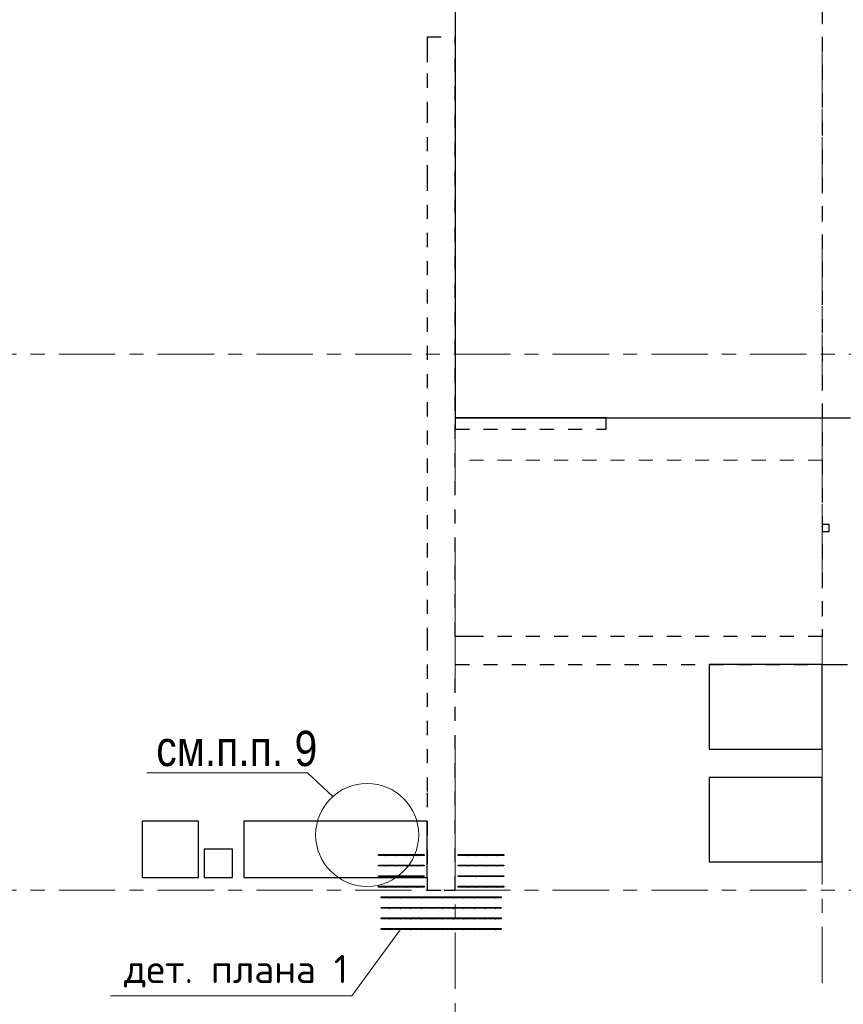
# Model space of a CAD drawing. Header units: metres. Extents: x -38 to 93, y -15 to 21.
# Tile 23 of 195: x 16 to 22, y 8 to 15. Entities that reach past the tile are written whole.
import ezdxf

# ---------------------------------------------------------------- set-up
doc = ezdxf.new("R2010")
doc.units = ezdxf.units.M
for name, pattern in [('______11', [0.5, 0.4, -0.05, 0, -0.05]), ('______2', [0.0405, 0.03, -0.0105]), ('______3', [0.5, 0.4, -0.1]), ('______5', [1.1, 0.8, -0.1, 0.1, -0.1])]:
    doc.linetypes.add(name, pattern=pattern)
for name, color, linetype, lineweight in [('XR$2$Осевая линия (1)', 7, '______5', 13), ('XR$4$Арматурный каркас 01', 4, 'Continuous', 35), ('XR$4$Балка (1)', 7, '______3', 13), ('XR$4$Общий слой (1)_1', 7, 'Continuous', 13), ('XR$4$Перекрытие (1)', 7, 'Continuous', 35), ('XR$4$Текст_ общее_1', 7, 'Continuous', 13), ('XR$4$Фундамент (1)_1', 7, 'Continuous', 35)]:
    doc.layers.add(name, color=color, linetype=linetype, lineweight=lineweight)
doc.layers.add('XR$6$Стена_ бетон несущ.', color=7, linetype='Continuous', lineweight=70, true_color=0xb4b496)
doc.styles.add('ARIAL', font='arial.ttf')
doc.styles.add('ISOCPEUR', font='txt')

msp = doc.modelspace()

# ---------------------------------------------------------------- hatches: boundary and pattern name
at = {"layer": 'XR$4$Арматурный каркас 01', "linetype": 'Continuous', "lineweight": 50, "transparency": 33554687}
for points in [[(18.588, 9.2432), (18.5878, 9.2444), (18.5871, 9.2454), (18.5861, 9.246), (18.585, 9.2462), (18.5839, 9.246), (18.5829, 9.2454), (18.5822, 9.2444), (18.582, 9.2432), (18.5822, 9.2421), (18.5829, 9.2411), (18.5839, 9.2405), (18.585, 9.2402), (18.5861, 9.2405), (18.5871, 9.2411), (18.5878, 9.2421)], [(18.663, 9.2432), (18.6628, 9.2444), (18.6621, 9.2454), (18.6611, 9.246), (18.66, 9.2462), (18.6589, 9.246), (18.6579, 9.2454), (18.6572, 9.2444), (18.657, 9.2432), (18.6572, 9.2421), (18.6579, 9.2411), (18.6589, 9.2405), (18.66, 9.2402), (18.6611, 9.2405), (18.6621, 9.2411), (18.6628, 9.2421)], [(18.738, 9.2432), (18.7378, 9.2444), (18.7371, 9.2454), (18.7361, 9.246), (18.735, 9.2462), (18.7339, 9.246), (18.7329, 9.2454), (18.7322, 9.2444), (18.732, 9.2432), (18.7322, 9.2421), (18.7329, 9.2411), (18.7339, 9.2405), (18.735, 9.2402), (18.7361, 9.2405), (18.7371, 9.2411), (18.7378, 9.2421)], [(18.813, 9.2432), (18.8128, 9.2444), (18.8121, 9.2454), (18.8111, 9.246), (18.81, 9.2462), (18.8089, 9.246), (18.8079, 9.2454), (18.8072, 9.2444), (18.807, 9.2432), (18.8072, 9.2421), (18.8079, 9.2411), (18.8089, 9.2405), (18.81, 9.2402), (18.8111, 9.2405), (18.8121, 9.2411), (18.8128, 9.2421)], [(19.173, 9.2432), (19.1728, 9.2444), (19.1721, 9.2454), (19.1711, 9.246), (19.17, 9.2462), (19.1689, 9.246), (19.1679, 9.2454), (19.1672, 9.2444), (19.167, 9.2432), (19.1672, 9.2421), (19.1679, 9.2411), (19.1689, 9.2405), (19.17, 9.2402), (19.1711, 9.2405), (19.1721, 9.2411), (19.1728, 9.2421)], [(19.228, 9.2432), (19.2278, 9.2444), (19.2271, 9.2454), (19.2261, 9.246), (19.225, 9.2462), (19.2239, 9.246), (19.2229, 9.2454), (19.2222, 9.2444), (19.222, 9.2432), (19.2222, 9.2421), (19.2229, 9.2411), (19.2239, 9.2405), (19.225, 9.2402), (19.2261, 9.2405), (19.2271, 9.2411), (19.2278, 9.2421)], [(19.303, 9.2432), (19.3028, 9.2444), (19.3021, 9.2454), (19.3011, 9.246), (19.3, 9.2462), (19.2989, 9.246), (19.2979, 9.2454), (19.2972, 9.2444), (19.297, 9.2432), (19.2972, 9.2421), (19.2979, 9.2411), (19.2989, 9.2405), (19.3, 9.2402), (19.3011, 9.2405), (19.3021, 9.2411), (19.3028, 9.2421)], [(19.378, 9.2432), (19.3778, 9.2444), (19.3771, 9.2454), (19.3761, 9.246), (19.375, 9.2462), (19.3739, 9.246), (19.3729, 9.2454), (19.3722, 9.2444), (19.372, 9.2432), (19.3722, 9.2421), (19.3729, 9.2411), (19.3739, 9.2405), (19.375, 9.2402), (19.3761, 9.2405), (19.3771, 9.2411), (19.3778, 9.2421)], [(18.588, 9.1682), (18.5878, 9.1694), (18.5871, 9.1704), (18.5861, 9.171), (18.585, 9.1712), (18.5839, 9.171), (18.5829, 9.1704), (18.5822, 9.1694), (18.582, 9.1682), (18.5822, 9.1671), (18.5829, 9.1661), (18.5839, 9.1655), (18.585, 9.1652), (18.5861, 9.1655), (18.5871, 9.1661), (18.5878, 9.1671)], [(18.663, 9.1682), (18.6628, 9.1694), (18.6621, 9.1704), (18.6611, 9.171), (18.66, 9.1712), (18.6589, 9.171), (18.6579, 9.1704), (18.6572, 9.1694), (18.657, 9.1682), (18.6572, 9.1671), (18.6579, 9.1661), (18.6589, 9.1655), (18.66, 9.1652), (18.6611, 9.1655), (18.6621, 9.1661), (18.6628, 9.1671)], [(18.738, 9.1682), (18.7378, 9.1694), (18.7371, 9.1704), (18.7361, 9.171), (18.735, 9.1712), (18.7339, 9.171), (18.7329, 9.1704), (18.7322, 9.1694), (18.732, 9.1682), (18.7322, 9.1671), (18.7329, 9.1661), (18.7339, 9.1655), (18.735, 9.1652), (18.7361, 9.1655), (18.7371, 9.1661), (18.7378, 9.1671)], [(18.813, 9.1682), (18.8128, 9.1694), (18.8121, 9.1704), (18.8111, 9.171), (18.81, 9.1712), (18.8089, 9.171), (18.8079, 9.1704), (18.8072, 9.1694), (18.807, 9.1682), (18.8072, 9.1671), (18.8079, 9.1661), (18.8089, 9.1655), (18.81, 9.1652), (18.8111, 9.1655), (18.8121, 9.1661), (18.8128, 9.1671)], [(19.173, 9.1682), (19.1728, 9.1694), (19.1721, 9.1704), (19.1711, 9.171), (19.17, 9.1712), (19.1689, 9.171), (19.1679, 9.1704), (19.1672, 9.1694), (19.167, 9.1682), (19.1672, 9.1671), (19.1679, 9.1661), (19.1689, 9.1655), (19.17, 9.1652), (19.1711, 9.1655), (19.1721, 9.1661), (19.1728, 9.1671)], [(19.228, 9.1682), (19.2278, 9.1694), (19.2271, 9.1704), (19.2261, 9.171), (19.225, 9.1712), (19.2239, 9.171), (19.2229, 9.1704), (19.2222, 9.1694), (19.222, 9.1682), (19.2222, 9.1671), (19.2229, 9.1661), (19.2239, 9.1655), (19.225, 9.1652), (19.2261, 9.1655), (19.2271, 9.1661), (19.2278, 9.1671)], [(19.303, 9.1682), (19.3028, 9.1694), (19.3021, 9.1704), (19.3011, 9.171), (19.3, 9.1712), (19.2989, 9.171), (19.2979, 9.1704), (19.2972, 9.1694), (19.297, 9.1682), (19.2972, 9.1671), (19.2979, 9.1661), (19.2989, 9.1655), (19.3, 9.1652), (19.3011, 9.1655), (19.3021, 9.1661), (19.3028, 9.1671)], [(19.378, 9.1682), (19.3778, 9.1694), (19.3771, 9.1704), (19.3761, 9.171), (19.375, 9.1712), (19.3739, 9.171), (19.3729, 9.1704), (19.3722, 9.1694), (19.372, 9.1682), (19.3722, 9.1671), (19.3729, 9.1661), (19.3739, 9.1655), (19.375, 9.1652), (19.3761, 9.1655), (19.3771, 9.1661), (19.3778, 9.1671)], [(18.588, 9.0932), (18.5878, 9.0944), (18.5871, 9.0954), (18.5861, 9.096), (18.585, 9.0962), (18.5839, 9.096), (18.5829, 9.0954), (18.5822, 9.0944), (18.582, 9.0932), (18.5822, 9.0921), (18.5829, 9.0911), (18.5839, 9.0905), (18.585, 9.0902), (18.5861, 9.0905), (18.5871, 9.0911), (18.5878, 9.0921)], [(18.663, 9.0932), (18.6628, 9.0944), (18.6621, 9.0954), (18.6611, 9.096), (18.66, 9.0962), (18.6589, 9.096), (18.6579, 9.0954), (18.6572, 9.0944), (18.657, 9.0932), (18.6572, 9.0921), (18.6579, 9.0911), (18.6589, 9.0905), (18.66, 9.0902), (18.6611, 9.0905), (18.6621, 9.0911), (18.6628, 9.0921)], [(18.738, 9.0932), (18.7378, 9.0944), (18.7371, 9.0954), (18.7361, 9.096), (18.735, 9.0962), (18.7339, 9.096), (18.7329, 9.0954), (18.7322, 9.0944), (18.732, 9.0932), (18.7322, 9.0921), (18.7329, 9.0911), (18.7339, 9.0905), (18.735, 9.0902), (18.7361, 9.0905), (18.7371, 9.0911), (18.7378, 9.0921)], [(18.813, 9.0932), (18.8128, 9.0944), (18.8121, 9.0954), (18.8111, 9.096), (18.81, 9.0962), (18.8089, 9.096), (18.8079, 9.0954), (18.8072, 9.0944), (18.807, 9.0932), (18.8072, 9.0921), (18.8079, 9.0911), (18.8089, 9.0905), (18.81, 9.0902), (18.8111, 9.0905), (18.8121, 9.0911), (18.8128, 9.0921)], [(19.173, 9.0932), (19.1728, 9.0944), (19.1721, 9.0954), (19.1711, 9.096), (19.17, 9.0962), (19.1689, 9.096), (19.1679, 9.0954), (19.1672, 9.0944), (19.167, 9.0932), (19.1672, 9.0921), (19.1679, 9.0911), (19.1689, 9.0905), (19.17, 9.0902), (19.1711, 9.0905), (19.1721, 9.0911), (19.1728, 9.0921)], [(19.228, 9.0932), (19.2278, 9.0944), (19.2271, 9.0954), (19.2261, 9.096), (19.225, 9.0962), (19.2239, 9.096), (19.2229, 9.0954), (19.2222, 9.0944), (19.222, 9.0932), (19.2222, 9.0921), (19.2229, 9.0911), (19.2239, 9.0905), (19.225, 9.0902), (19.2261, 9.0905), (19.2271, 9.0911), (19.2278, 9.0921)], [(19.303, 9.0932), (19.3028, 9.0944), (19.3021, 9.0954), (19.3011, 9.096), (19.3, 9.0962), (19.2989, 9.096), (19.2979, 9.0954), (19.2972, 9.0944), (19.297, 9.0932), (19.2972, 9.0921), (19.2979, 9.0911), (19.2989, 9.0905), (19.3, 9.0902), (19.3011, 9.0905), (19.3021, 9.0911), (19.3028, 9.0921)], [(19.378, 9.0932), (19.3778, 9.0944), (19.3771, 9.0954), (19.3761, 9.096), (19.375, 9.0962), (19.3739, 9.096), (19.3729, 9.0954), (19.3722, 9.0944), (19.372, 9.0932), (19.3722, 9.0921), (19.3729, 9.0911), (19.3739, 9.0905), (19.375, 9.0902), (19.3761, 9.0905), (19.3771, 9.0911), (19.3778, 9.0921)], [(18.588, 9.0182), (18.5878, 9.0194), (18.5871, 9.0204), (18.5861, 9.021), (18.585, 9.0212), (18.5839, 9.021), (18.5829, 9.0204), (18.5822, 9.0194), (18.582, 9.0182), (18.5822, 9.0171), (18.5829, 9.0161), (18.5839, 9.0155), (18.585, 9.0152), (18.5861, 9.0155), (18.5871, 9.0161), (18.5878, 9.0171)], [(18.663, 9.0182), (18.6628, 9.0194), (18.6621, 9.0204), (18.6611, 9.021), (18.66, 9.0212), (18.6589, 9.021), (18.6579, 9.0204), (18.6572, 9.0194), (18.657, 9.0182), (18.6572, 9.0171), (18.6579, 9.0161), (18.6589, 9.0155), (18.66, 9.0152), (18.6611, 9.0155), (18.6621, 9.0161), (18.6628, 9.0171)], [(18.738, 9.0182), (18.7378, 9.0194), (18.7371, 9.0204), (18.7361, 9.021), (18.735, 9.0212), (18.7339, 9.021), (18.7329, 9.0204), (18.7322, 9.0194), (18.732, 9.0182), (18.7322, 9.0171), (18.7329, 9.0161), (18.7339, 9.0155), (18.735, 9.0152), (18.7361, 9.0155), (18.7371, 9.0161), (18.7378, 9.0171)], [(18.813, 9.0182), (18.8128, 9.0194), (18.8121, 9.0204), (18.8111, 9.021), (18.81, 9.0212), (18.8089, 9.021), (18.8079, 9.0204), (18.8072, 9.0194), (18.807, 9.0182), (18.8072, 9.0171), (18.8079, 9.0161), (18.8089, 9.0155), (18.81, 9.0152), (18.8111, 9.0155), (18.8121, 9.0161), (18.8128, 9.0171)], [(19.173, 9.0182), (19.1728, 9.0194), (19.1721, 9.0204), (19.1711, 9.021), (19.17, 9.0212), (19.1689, 9.021), (19.1679, 9.0204), (19.1672, 9.0194), (19.167, 9.0182), (19.1672, 9.0171), (19.1679, 9.0161), (19.1689, 9.0155), (19.17, 9.0152), (19.1711, 9.0155), (19.1721, 9.0161), (19.1728, 9.0171)], [(19.228, 9.0182), (19.2278, 9.0194), (19.2271, 9.0204), (19.2261, 9.021), (19.225, 9.0212), (19.2239, 9.021), (19.2229, 9.0204), (19.2222, 9.0194), (19.222, 9.0182), (19.2222, 9.0171), (19.2229, 9.0161), (19.2239, 9.0155), (19.225, 9.0152), (19.2261, 9.0155), (19.2271, 9.0161), (19.2278, 9.0171)], [(19.303, 9.0182), (19.3028, 9.0194), (19.3021, 9.0204), (19.3011, 9.021), (19.3, 9.0212), (19.2989, 9.021), (19.2979, 9.0204), (19.2972, 9.0194), (19.297, 9.0182), (19.2972, 9.0171), (19.2979, 9.0161), (19.2989, 9.0155), (19.3, 9.0152), (19.3011, 9.0155), (19.3021, 9.0161), (19.3028, 9.0171)], [(19.378, 9.0182), (19.3778, 9.0194), (19.3771, 9.0204), (19.3761, 9.021), (19.375, 9.0212), (19.3739, 9.021), (19.3729, 9.0204), (19.3722, 9.0194), (19.372, 9.0182), (19.3722, 9.0171), (19.3729, 9.0161), (19.3739, 9.0155), (19.375, 9.0152), (19.3761, 9.0155), (19.3771, 9.0161), (19.3778, 9.0171)], [(18.618, 8.9432), (18.6178, 8.9444), (18.6171, 8.9454), (18.6161, 8.946), (18.615, 8.9462), (18.6139, 8.946), (18.6129, 8.9454), (18.6122, 8.9444), (18.612, 8.9432), (18.6122, 8.9421), (18.6129, 8.9411), (18.6139, 8.9405), (18.615, 8.9402), (18.6161, 8.9405), (18.6171, 8.9411), (18.6178, 8.9421)], [(18.693, 8.9432), (18.6928, 8.9444), (18.6921, 8.9454), (18.6911, 8.946), (18.69, 8.9462), (18.6889, 8.946), (18.6879, 8.9454), (18.6872, 8.9444), (18.687, 8.9432), (18.6872, 8.9421), (18.6879, 8.9411), (18.6889, 8.9405), (18.69, 8.9402), (18.6911, 8.9405), (18.6921, 8.9411), (18.6928, 8.9421)], [(18.768, 8.9432), (18.7678, 8.9444), (18.7671, 8.9454), (18.7661, 8.946), (18.765, 8.9462), (18.7639, 8.946), (18.7629, 8.9454), (18.7622, 8.9444), (18.762, 8.9432), (18.7622, 8.9421), (18.7629, 8.9411), (18.7639, 8.9405), (18.765, 8.9402), (18.7661, 8.9405), (18.7671, 8.9411), (18.7678, 8.9421)], [(18.843, 8.9432), (18.8428, 8.9444), (18.8421, 8.9454), (18.8411, 8.946), (18.84, 8.9462), (18.8389, 8.946), (18.8379, 8.9454), (18.8372, 8.9444), (18.837, 8.9432), (18.8372, 8.9421), (18.8379, 8.9411), (18.8389, 8.9405), (18.84, 8.9402), (18.8411, 8.9405), (18.8421, 8.9411), (18.8428, 8.9421)], [(18.918, 8.9432), (18.9178, 8.9444), (18.9171, 8.9454), (18.9161, 8.946), (18.915, 8.9462), (18.9139, 8.946), (18.9129, 8.9454), (18.9122, 8.9444), (18.912, 8.9432), (18.9122, 8.9421), (18.9129, 8.9411), (18.9139, 8.9405), (18.915, 8.9402), (18.9161, 8.9405), (18.9171, 8.9411), (18.9178, 8.9421)], [(18.993, 8.9432), (18.9928, 8.9444), (18.9921, 8.9454), (18.9911, 8.946), (18.99, 8.9462), (18.9889, 8.946), (18.9879, 8.9454), (18.9872, 8.9444), (18.987, 8.9432), (18.9872, 8.9421), (18.9879, 8.9411), (18.9889, 8.9405), (18.99, 8.9402), (18.9911, 8.9405), (18.9921, 8.9411), (18.9928, 8.9421)], [(19.068, 8.9432), (19.0678, 8.9444), (19.0671, 8.9454), (19.0661, 8.946), (19.065, 8.9462), (19.0639, 8.946), (19.0629, 8.9454), (19.0622, 8.9444), (19.062, 8.9432), (19.0622, 8.9421), (19.0629, 8.9411), (19.0639, 8.9405), (19.065, 8.9402), (19.0661, 8.9405), (19.0671, 8.9411), (19.0678, 8.9421)], [(19.143, 8.9432), (19.1428, 8.9444), (19.1421, 8.9454), (19.1411, 8.946), (19.14, 8.9462), (19.1389, 8.946), (19.1379, 8.9454), (19.1372, 8.9444), (19.137, 8.9432), (19.1372, 8.9421), (19.1379, 8.9411), (19.1389, 8.9405), (19.14, 8.9402), (19.1411, 8.9405), (19.1421, 8.9411), (19.1428, 8.9421)], [(19.218, 8.9432), (19.2178, 8.9444), (19.2171, 8.9454), (19.2161, 8.946), (19.215, 8.9462), (19.2139, 8.946), (19.2129, 8.9454), (19.2122, 8.9444), (19.212, 8.9432), (19.2122, 8.9421), (19.2129, 8.9411), (19.2139, 8.9405), (19.215, 8.9402), (19.2161, 8.9405), (19.2171, 8.9411), (19.2178, 8.9421)], [(19.293, 8.9432), (19.2928, 8.9444), (19.2921, 8.9454), (19.2911, 8.946), (19.29, 8.9462), (19.2889, 8.946), (19.2879, 8.9454), (19.2872, 8.9444), (19.287, 8.9432), (19.2872, 8.9421), (19.2879, 8.9411), (19.2889, 8.9405), (19.29, 8.9402), (19.2911, 8.9405), (19.2921, 8.9411), (19.2928, 8.9421)], [(19.368, 8.9432), (19.3678, 8.9444), (19.3671, 8.9454), (19.3661, 8.946), (19.365, 8.9462), (19.3639, 8.946), (19.3629, 8.9454), (19.3622, 8.9444), (19.362, 8.9432), (19.3622, 8.9421), (19.3629, 8.9411), (19.3639, 8.9405), (19.365, 8.9402), (19.3661, 8.9405), (19.3671, 8.9411), (19.3678, 8.9421)], [(18.618, 8.8682), (18.6178, 8.8694), (18.6171, 8.8704), (18.6161, 8.871), (18.615, 8.8712), (18.6139, 8.871), (18.6129, 8.8704), (18.6122, 8.8694), (18.612, 8.8682), (18.6122, 8.8671), (18.6129, 8.8661), (18.6139, 8.8655), (18.615, 8.8652), (18.6161, 8.8655), (18.6171, 8.8661), (18.6178, 8.8671)], [(18.693, 8.8682), (18.6928, 8.8694), (18.6921, 8.8704), (18.6911, 8.871), (18.69, 8.8712), (18.6889, 8.871), (18.6879, 8.8704), (18.6872, 8.8694), (18.687, 8.8682), (18.6872, 8.8671), (18.6879, 8.8661), (18.6889, 8.8655), (18.69, 8.8652), (18.6911, 8.8655), (18.6921, 8.8661), (18.6928, 8.8671)], [(18.768, 8.8682), (18.7678, 8.8694), (18.7671, 8.8704), (18.7661, 8.871), (18.765, 8.8712), (18.7639, 8.871), (18.7629, 8.8704), (18.7622, 8.8694), (18.762, 8.8682), (18.7622, 8.8671), (18.7629, 8.8661), (18.7639, 8.8655), (18.765, 8.8652), (18.7661, 8.8655), (18.7671, 8.8661), (18.7678, 8.8671)], [(18.843, 8.8682), (18.8428, 8.8694), (18.8421, 8.8704), (18.8411, 8.871), (18.84, 8.8712), (18.8389, 8.871), (18.8379, 8.8704), (18.8372, 8.8694), (18.837, 8.8682), (18.8372, 8.8671), (18.8379, 8.8661), (18.8389, 8.8655), (18.84, 8.8652), (18.8411, 8.8655), (18.8421, 8.8661), (18.8428, 8.8671)], [(18.918, 8.8682), (18.9178, 8.8694), (18.9171, 8.8704), (18.9161, 8.871), (18.915, 8.8712), (18.9139, 8.871), (18.9129, 8.8704), (18.9122, 8.8694), (18.912, 8.8682), (18.9122, 8.8671), (18.9129, 8.8661), (18.9139, 8.8655), (18.915, 8.8652), (18.9161, 8.8655), (18.9171, 8.8661), (18.9178, 8.8671)], [(18.993, 8.8682), (18.9928, 8.8694), (18.9921, 8.8704), (18.9911, 8.871), (18.99, 8.8712), (18.9889, 8.871), (18.9879, 8.8704), (18.9872, 8.8694), (18.987, 8.8682), (18.9872, 8.8671), (18.9879, 8.8661), (18.9889, 8.8655), (18.99, 8.8652), (18.9911, 8.8655), (18.9921, 8.8661), (18.9928, 8.8671)], [(19.068, 8.8682), (19.0678, 8.8694), (19.0671, 8.8704), (19.0661, 8.871), (19.065, 8.8712), (19.0639, 8.871), (19.0629, 8.8704), (19.0622, 8.8694), (19.062, 8.8682), (19.0622, 8.8671), (19.0629, 8.8661), (19.0639, 8.8655), (19.065, 8.8652), (19.0661, 8.8655), (19.0671, 8.8661), (19.0678, 8.8671)], [(19.143, 8.8682), (19.1428, 8.8694), (19.1421, 8.8704), (19.1411, 8.871), (19.14, 8.8712), (19.1389, 8.871), (19.1379, 8.8704), (19.1372, 8.8694), (19.137, 8.8682), (19.1372, 8.8671), (19.1379, 8.8661), (19.1389, 8.8655), (19.14, 8.8652), (19.1411, 8.8655), (19.1421, 8.8661), (19.1428, 8.8671)], [(19.218, 8.8682), (19.2178, 8.8694), (19.2171, 8.8704), (19.2161, 8.871), (19.215, 8.8712), (19.2139, 8.871), (19.2129, 8.8704), (19.2122, 8.8694), (19.212, 8.8682), (19.2122, 8.8671), (19.2129, 8.8661), (19.2139, 8.8655), (19.215, 8.8652), (19.2161, 8.8655), (19.2171, 8.8661), (19.2178, 8.8671)], [(19.293, 8.8682), (19.2928, 8.8694), (19.2921, 8.8704), (19.2911, 8.871), (19.29, 8.8712), (19.2889, 8.871), (19.2879, 8.8704), (19.2872, 8.8694), (19.287, 8.8682), (19.2872, 8.8671), (19.2879, 8.8661), (19.2889, 8.8655), (19.29, 8.8652), (19.2911, 8.8655), (19.2921, 8.8661), (19.2928, 8.8671)], [(19.368, 8.8682), (19.3678, 8.8694), (19.3671, 8.8704), (19.3661, 8.871), (19.365, 8.8712), (19.3639, 8.871), (19.3629, 8.8704), (19.3622, 8.8694), (19.362, 8.8682), (19.3622, 8.8671), (19.3629, 8.8661), (19.3639, 8.8655), (19.365, 8.8652), (19.3661, 8.8655), (19.3671, 8.8661), (19.3678, 8.8671)], [(18.618, 8.7932), (18.6178, 8.7944), (18.6171, 8.7954), (18.6161, 8.796), (18.615, 8.7962), (18.6139, 8.796), (18.6129, 8.7954), (18.6122, 8.7944), (18.612, 8.7932), (18.6122, 8.7921), (18.6129, 8.7911), (18.6139, 8.7905), (18.615, 8.7902), (18.6161, 8.7905), (18.6171, 8.7911), (18.6178, 8.7921)], [(18.693, 8.7932), (18.6928, 8.7944), (18.6921, 8.7954), (18.6911, 8.796), (18.69, 8.7962), (18.6889, 8.796), (18.6879, 8.7954), (18.6872, 8.7944), (18.687, 8.7932), (18.6872, 8.7921), (18.6879, 8.7911), (18.6889, 8.7905), (18.69, 8.7902), (18.6911, 8.7905), (18.6921, 8.7911), (18.6928, 8.7921)], [(18.768, 8.7932), (18.7678, 8.7944), (18.7671, 8.7954), (18.7661, 8.796), (18.765, 8.7962), (18.7639, 8.796), (18.7629, 8.7954), (18.7622, 8.7944), (18.762, 8.7932), (18.7622, 8.7921), (18.7629, 8.7911), (18.7639, 8.7905), (18.765, 8.7902), (18.7661, 8.7905), (18.7671, 8.7911), (18.7678, 8.7921)], [(18.843, 8.7932), (18.8428, 8.7944), (18.8421, 8.7954), (18.8411, 8.796), (18.84, 8.7962), (18.8389, 8.796), (18.8379, 8.7954), (18.8372, 8.7944), (18.837, 8.7932), (18.8372, 8.7921), (18.8379, 8.7911), (18.8389, 8.7905), (18.84, 8.7902), (18.8411, 8.7905), (18.8421, 8.7911), (18.8428, 8.7921)], [(18.918, 8.7932), (18.9178, 8.7944), (18.9171, 8.7954), (18.9161, 8.796), (18.915, 8.7962), (18.9139, 8.796), (18.9129, 8.7954), (18.9122, 8.7944), (18.912, 8.7932), (18.9122, 8.7921), (18.9129, 8.7911), (18.9139, 8.7905), (18.915, 8.7902), (18.9161, 8.7905), (18.9171, 8.7911), (18.9178, 8.7921)], [(18.993, 8.7932), (18.9928, 8.7944), (18.9921, 8.7954), (18.9911, 8.796), (18.99, 8.7962), (18.9889, 8.796), (18.9879, 8.7954), (18.9872, 8.7944), (18.987, 8.7932), (18.9872, 8.7921), (18.9879, 8.7911), (18.9889, 8.7905), (18.99, 8.7902), (18.9911, 8.7905), (18.9921, 8.7911), (18.9928, 8.7921)], [(19.068, 8.7932), (19.0678, 8.7944), (19.0671, 8.7954), (19.0661, 8.796), (19.065, 8.7962), (19.0639, 8.796), (19.0629, 8.7954), (19.0622, 8.7944), (19.062, 8.7932), (19.0622, 8.7921), (19.0629, 8.7911), (19.0639, 8.7905), (19.065, 8.7902), (19.0661, 8.7905), (19.0671, 8.7911), (19.0678, 8.7921)], [(19.143, 8.7932), (19.1428, 8.7944), (19.1421, 8.7954), (19.1411, 8.796), (19.14, 8.7962), (19.1389, 8.796), (19.1379, 8.7954), (19.1372, 8.7944), (19.137, 8.7932), (19.1372, 8.7921), (19.1379, 8.7911), (19.1389, 8.7905), (19.14, 8.7902), (19.1411, 8.7905), (19.1421, 8.7911), (19.1428, 8.7921)], [(19.218, 8.7932), (19.2178, 8.7944), (19.2171, 8.7954), (19.2161, 8.796), (19.215, 8.7962), (19.2139, 8.796), (19.2129, 8.7954), (19.2122, 8.7944), (19.212, 8.7932), (19.2122, 8.7921), (19.2129, 8.7911), (19.2139, 8.7905), (19.215, 8.7902), (19.2161, 8.7905), (19.2171, 8.7911), (19.2178, 8.7921)], [(19.293, 8.7932), (19.2928, 8.7944), (19.2921, 8.7954), (19.2911, 8.796), (19.29, 8.7962), (19.2889, 8.796), (19.2879, 8.7954), (19.2872, 8.7944), (19.287, 8.7932), (19.2872, 8.7921), (19.2879, 8.7911), (19.2889, 8.7905), (19.29, 8.7902), (19.2911, 8.7905), (19.2921, 8.7911), (19.2928, 8.7921)], [(19.368, 8.7932), (19.3678, 8.7944), (19.3671, 8.7954), (19.3661, 8.796), (19.365, 8.7962), (19.3639, 8.796), (19.3629, 8.7954), (19.3622, 8.7944), (19.362, 8.7932), (19.3622, 8.7921), (19.3629, 8.7911), (19.3639, 8.7905), (19.365, 8.7902), (19.3661, 8.7905), (19.3671, 8.7911), (19.3678, 8.7921)], [(18.618, 8.7182), (18.6178, 8.7194), (18.6171, 8.7204), (18.6161, 8.721), (18.615, 8.7212), (18.6139, 8.721), (18.6129, 8.7204), (18.6122, 8.7194), (18.612, 8.7182), (18.6122, 8.7171), (18.6129, 8.7161), (18.6139, 8.7155), (18.615, 8.7152), (18.6161, 8.7155), (18.6171, 8.7161), (18.6178, 8.7171)], [(18.693, 8.7182), (18.6928, 8.7194), (18.6921, 8.7204), (18.6911, 8.721), (18.69, 8.7212), (18.6889, 8.721), (18.6879, 8.7204), (18.6872, 8.7194), (18.687, 8.7182), (18.6872, 8.7171), (18.6879, 8.7161), (18.6889, 8.7155), (18.69, 8.7152), (18.6911, 8.7155), (18.6921, 8.7161), (18.6928, 8.7171)], [(18.768, 8.7182), (18.7678, 8.7194), (18.7671, 8.7204), (18.7661, 8.721), (18.765, 8.7212), (18.7639, 8.721), (18.7629, 8.7204), (18.7622, 8.7194), (18.762, 8.7182), (18.7622, 8.7171), (18.7629, 8.7161), (18.7639, 8.7155), (18.765, 8.7152), (18.7661, 8.7155), (18.7671, 8.7161), (18.7678, 8.7171)], [(18.843, 8.7182), (18.8428, 8.7194), (18.8421, 8.7204), (18.8411, 8.721), (18.84, 8.7212), (18.8389, 8.721), (18.8379, 8.7204), (18.8372, 8.7194), (18.837, 8.7182), (18.8372, 8.7171), (18.8379, 8.7161), (18.8389, 8.7155), (18.84, 8.7152), (18.8411, 8.7155), (18.8421, 8.7161), (18.8428, 8.7171)], [(18.918, 8.7182), (18.9178, 8.7194), (18.9171, 8.7204), (18.9161, 8.721), (18.915, 8.7212), (18.9139, 8.721), (18.9129, 8.7204), (18.9122, 8.7194), (18.912, 8.7182), (18.9122, 8.7171), (18.9129, 8.7161), (18.9139, 8.7155), (18.915, 8.7152), (18.9161, 8.7155), (18.9171, 8.7161), (18.9178, 8.7171)], [(18.993, 8.7182), (18.9928, 8.7194), (18.9921, 8.7204), (18.9911, 8.721), (18.99, 8.7212), (18.9889, 8.721), (18.9879, 8.7204), (18.9872, 8.7194), (18.987, 8.7182), (18.9872, 8.7171), (18.9879, 8.7161), (18.9889, 8.7155), (18.99, 8.7152), (18.9911, 8.7155), (18.9921, 8.7161), (18.9928, 8.7171)], [(19.068, 8.7182), (19.0678, 8.7194), (19.0671, 8.7204), (19.0661, 8.721), (19.065, 8.7212), (19.0639, 8.721), (19.0629, 8.7204), (19.0622, 8.7194), (19.062, 8.7182), (19.0622, 8.7171), (19.0629, 8.7161), (19.0639, 8.7155), (19.065, 8.7152), (19.0661, 8.7155), (19.0671, 8.7161), (19.0678, 8.7171)], [(19.143, 8.7182), (19.1428, 8.7194), (19.1421, 8.7204), (19.1411, 8.721), (19.14, 8.7212), (19.1389, 8.721), (19.1379, 8.7204), (19.1372, 8.7194), (19.137, 8.7182), (19.1372, 8.7171), (19.1379, 8.7161), (19.1389, 8.7155), (19.14, 8.7152), (19.1411, 8.7155), (19.1421, 8.7161), (19.1428, 8.7171)], [(19.218, 8.7182), (19.2178, 8.7194), (19.2171, 8.7204), (19.2161, 8.721), (19.215, 8.7212), (19.2139, 8.721), (19.2129, 8.7204), (19.2122, 8.7194), (19.212, 8.7182), (19.2122, 8.7171), (19.2129, 8.7161), (19.2139, 8.7155), (19.215, 8.7152), (19.2161, 8.7155), (19.2171, 8.7161), (19.2178, 8.7171)], [(19.293, 8.7182), (19.2928, 8.7194), (19.2921, 8.7204), (19.2911, 8.721), (19.29, 8.7212), (19.2889, 8.721), (19.2879, 8.7204), (19.2872, 8.7194), (19.287, 8.7182), (19.2872, 8.7171), (19.2879, 8.7161), (19.2889, 8.7155), (19.29, 8.7152), (19.2911, 8.7155), (19.2921, 8.7161), (19.2928, 8.7171)], [(19.368, 8.7182), (19.3678, 8.7194), (19.3671, 8.7204), (19.3661, 8.721), (19.365, 8.7212), (19.3639, 8.721), (19.3629, 8.7204), (19.3622, 8.7194), (19.362, 8.7182), (19.3622, 8.7171), (19.3629, 8.7161), (19.3639, 8.7155), (19.365, 8.7152), (19.3661, 8.7155), (19.3671, 8.7161), (19.3678, 8.7171)]]:
    msp.add_hatch(color=2, dxfattribs=at).paths.add_polyline_path(points)

# ---------------------------------------------------------------- linework, layer by layer
at = {"layer": 'XR$2$Осевая линия (1)', "color": 253, "linetype": '______11', "lineweight": 13, "true_color": 0xa0a0a0, "transparency": 33554687}
for p, q in [((19.08, 7.6), (19.08, 19.78)), ((21.68, 8.34), (21.68, 19.78)), ((-2.63, 12.8), (62.6, 12.8)), ((-2.63, 9), (62.6, 9))]:
    msp.add_line(p, q, dxfattribs=at)
at = {"layer": 'XR$4$Арматурный каркас 01', "color": 2, "linetype": 'Continuous', "lineweight": 25, "transparency": 33554687}
for points in [[(18.86, 9.2472), (18.535, 9.2472), (18.535, 9.2532), (18.86, 9.2532), (18.86, 9.2472)], [(18.86, 9.2472), (18.535, 9.2472), (18.535, 9.2532), (18.86, 9.2532), (18.86, 9.2472)], [(19.1, 9.2532), (19.425, 9.2532), (19.425, 9.2472), (19.1, 9.2472), (19.1, 9.2532)], [(19.1, 9.2532), (19.425, 9.2532), (19.425, 9.2472), (19.1, 9.2472), (19.1, 9.2532)], [(18.86, 9.1722), (18.535, 9.1722), (18.535, 9.1782), (18.86, 9.1782), (18.86, 9.1722)], [(18.86, 9.1722), (18.535, 9.1722), (18.535, 9.1782), (18.86, 9.1782), (18.86, 9.1722)], [(19.1, 9.1782), (19.425, 9.1782), (19.425, 9.1722), (19.1, 9.1722), (19.1, 9.1782)], [(19.1, 9.1782), (19.425, 9.1782), (19.425, 9.1722), (19.1, 9.1722), (19.1, 9.1782)], [(18.86, 9.0972), (18.535, 9.0972), (18.535, 9.1032), (18.86, 9.1032), (18.86, 9.0972)], [(18.86, 9.0972), (18.535, 9.0972), (18.535, 9.1032), (18.86, 9.1032), (18.86, 9.0972)], [(19.1, 9.1032), (19.425, 9.1032), (19.425, 9.0972), (19.1, 9.0972), (19.1, 9.1032)], [(19.1, 9.1032), (19.425, 9.1032), (19.425, 9.0972), (19.1, 9.0972), (19.1, 9.1032)], [(18.86, 9.0222), (18.535, 9.0222), (18.535, 9.0282), (18.86, 9.0282), (18.86, 9.0222)], [(18.86, 9.0222), (18.535, 9.0222), (18.535, 9.0282), (18.86, 9.0282), (18.86, 9.0222)], [(19.1, 9.0282), (19.425, 9.0282), (19.425, 9.0222), (19.1, 9.0222), (19.1, 9.0282)], [(19.1, 9.0282), (19.425, 9.0282), (19.425, 9.0222), (19.1, 9.0222), (19.1, 9.0282)], [(18.555, 8.9532), (19.405, 8.9532), (19.405, 8.9472), (18.555, 8.9472), (18.555, 8.9532)], [(18.555, 8.9532), (19.405, 8.9532), (19.405, 8.9472), (18.555, 8.9472), (18.555, 8.9532)], [(18.555, 8.8782), (19.405, 8.8782), (19.405, 8.8722), (18.555, 8.8722), (18.555, 8.8782)], [(18.555, 8.8782), (19.405, 8.8782), (19.405, 8.8722), (18.555, 8.8722), (18.555, 8.8782)], [(18.555, 8.8032), (19.405, 8.8032), (19.405, 8.7972), (18.555, 8.7972), (18.555, 8.8032)], [(18.555, 8.8032), (19.405, 8.8032), (19.405, 8.7972), (18.555, 8.7972), (18.555, 8.8032)], [(18.555, 8.7282), (19.405, 8.7282), (19.405, 8.7222), (18.555, 8.7222), (18.555, 8.7282)], [(18.555, 8.7282), (19.405, 8.7282), (19.405, 8.7222), (18.555, 8.7222), (18.555, 8.7282)]]:
    msp.add_lwpolyline(points, dxfattribs=at)
at = {"layer": 'XR$4$Балка (1)', "color": 7, "linetype": '______2', "lineweight": 25, "transparency": 33554687}
for p, q in [((20.1499, 12.2702), (20.1499, 12.3502)), ((19.0799, 12.2702), (20.1499, 12.2702))]:
    msp.add_line(p, q, dxfattribs=at)
at = {"layer": 'XR$4$Общий слой (1)_1', "color": 7, "linetype": 'Continuous', "lineweight": 13, "transparency": 33554687}
msp.add_lwpolyline([(18.2116, 9.6644), (18.033, 9.8336), (16.893, 9.8336)], dxfattribs=at)
msp.add_circle((18.4552, 9.3923), 0.3652, dxfattribs=at)
at = {"layer": 'XR$4$Перекрытие (1)', "color": 7, "linetype": 'Continuous', "lineweight": 25, "transparency": 33554687}
for p, q in [((19.08, 16.6502), (19.08, 12.3503)), ((19.0799, 12.3502), (19.0799, 12.2702)), ((20.1499, 12.3502), (19.0799, 12.3502)), ((19.08, 12.3503), (21.88, 12.3503)), ((21.68, 11.5937), (21.68, 11.5437)), ((21.73, 11.5937), (21.68, 11.5937)), ((21.73, 11.5437), (21.73, 11.5937)), ((21.68, 11.5437), (21.73, 11.5437)), ((20.88, 10.6003), (20.88, 10.0003)), ((21.68, 10.6003), (20.88, 10.6003)), ((21.68, 10.0003), (21.68, 10.6003)), ((20.88, 10.0003), (21.68, 10.0003)), ((20.88, 9.8003), (20.88, 9.2003)), ((21.68, 9.8003), (20.88, 9.8003)), ((21.68, 9.2003), (21.68, 9.8003)), ((16.86, 9.4902), (16.86, 9.0902)), ((17.26, 9.4902), (16.86, 9.4902)), ((17.26, 9.0902), (17.26, 9.4902)), ((17.58, 9.4902), (17.58, 9.0902)), ((18.88, 9.4902), (17.58, 9.4902)), ((18.88, 9.0902), (18.88, 9.4902)), ((17.3, 9.2902), (17.3, 9.0902)), ((17.5, 9.2902), (17.3, 9.2902)), ((17.5, 9.0902), (17.5, 9.2902)), ((20.88, 9.2003), (21.68, 9.2003)), ((16.86, 9.0902), (17.26, 9.0902)), ((17.3, 9.0902), (17.5, 9.0902)), ((17.58, 9.0902), (18.88, 9.0902))]:
    msp.add_line(p, q, dxfattribs=at)
at = {"layer": 'XR$4$Перекрытие (1)', "color": 7, "linetype": '______2', "lineweight": 18, "transparency": 33554687}
for p, q in [((20.1499, 12.3502), (21.6799, 12.3502)), ((21.6799, 12.3502), (21.6799, 12.0502)), ((19.0799, 12.0502), (19.0799, 12.2702)), ((21.6799, 12.0502), (19.0799, 12.0502))]:
    msp.add_line(p, q, dxfattribs=at)
at = {"layer": 'XR$4$Текст_ общее_1', "color": 7, "linetype": 'Continuous', "lineweight": 13, "transparency": 33554687}
msp.add_lwpolyline([(18.69, 8.7182), (18.3455, 8.2525), (16.6355, 8.2525)], dxfattribs=at)
at = {"layer": 'XR$6$Стена_ бетон несущ.', "color": 253, "linetype": '______2', "lineweight": -3, "true_color": 0xa0a0a0, "transparency": 33554687}
for p, q in [((21.68, 16.45), (21.68, 10.8)), ((18.88, 15.05), (19.08, 15.05)), ((18.88, 15.05), (18.88, 15.05)), ((18.88, 15.05), (18.88, 14.97)), ((19.08, 10.8), (19.08, 15.05)), ((18.88, 14.97), (18.88, 14.79)), ((18.88, 14.79), (18.88, 14.54)), ((18.88, 14.54), (18.88, 14.14)), ((18.88, 14.14), (18.88, 14.06)), ((18.88, 14.06), (18.88, 10.8)), ((18.88, 10.8), (18.88, 9.69)), ((19.18, 10.8), (19.08, 10.8)), ((21.68, 10.8), (19.18, 10.8)), ((19.08, 10.6), (21.76, 10.6)), ((19.08, 9), (19.08, 10.6)), ((21.76, 10.6), (21.88, 10.6)), ((18.88, 9.69), (18.88, 9.49)), ((18.88, 9.49), (18.88, 9.08)), ((18.88, 9.08), (18.88, 9)), ((18.88, 9), (18.88, 9)), ((18.88, 9), (19, 9)), ((19, 9), (19.08, 9))]:
    msp.add_line(p, q, dxfattribs=at)

# ---------------------------------------------------------------- texts
at = {"layer": 'XR$4$Текст_ общее_1', "color": 7, "linetype": 'Continuous', "lineweight": 13, "transparency": 33554687, "insert": (17.5255, 8.4259), "char_height": 0.2, "width": 1.695238, "attachment_point": 5, "style": 'ISOCPEUR'}
msp.add_mtext('\\A1;{\\fISOCPEUR|i0|b0;\\H0.200000;\\W1.000000;\\C7;дет. плана 1}\\P', dxfattribs=at)
at = {"layer": 'XR$4$Фундамент (1)_1', "color": 7, "linetype": 'Continuous', "lineweight": 13, "transparency": 33554687, "insert": (16.9603, 10.0037), "char_height": 0.25, "width": 1.482417, "attachment_point": 4, "style": 'ARIAL'}
msp.add_mtext('\\W0.83;см.п.п. 9', dxfattribs=at)

doc.saveas('drawing.dxf')
